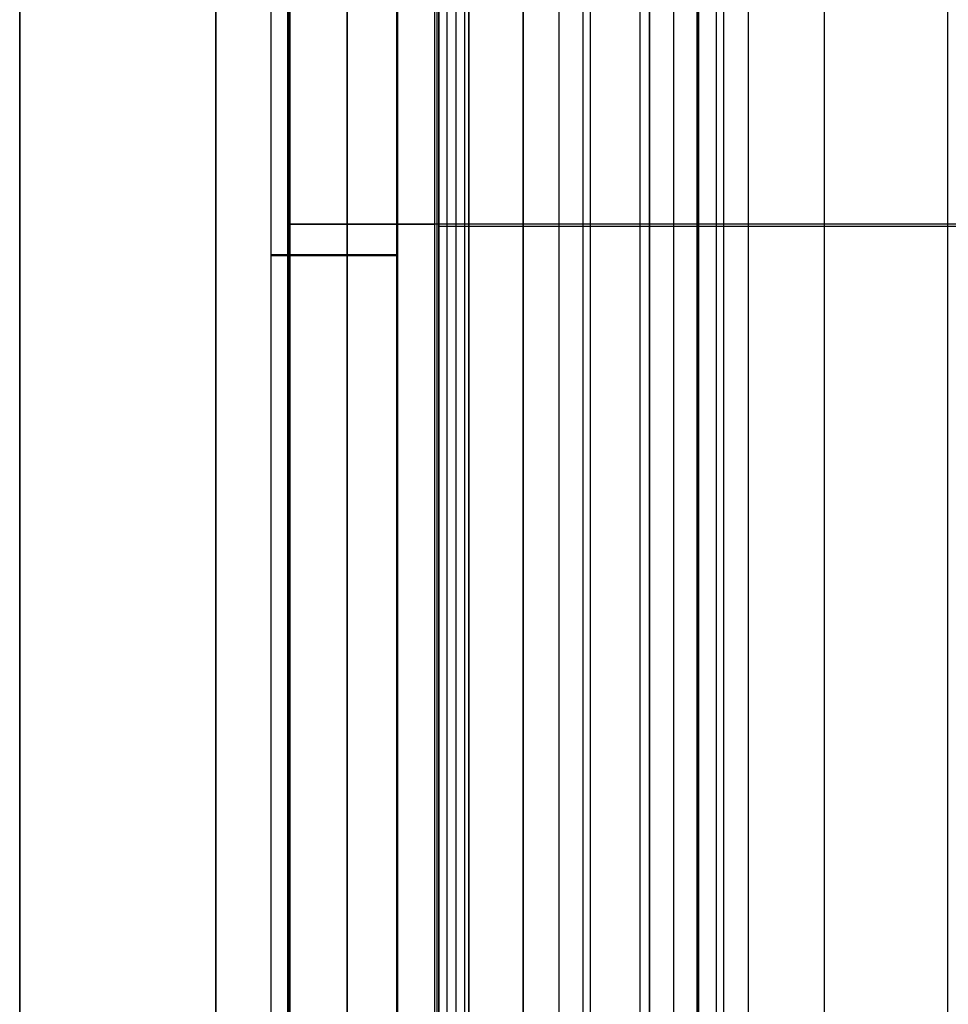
# Model space of a CAD drawing. Header units: millimetres. Extents: x -15 to 7, y 1 to 148.
# Tile 187 of 256: x -8 to -4, y 53 to 57. Entities that reach past the tile are written whole.
import ezdxf

# ---------------------------------------------------------------- set-up
doc = ezdxf.new("R2010")
doc.units = ezdxf.units.MM
doc.header["$MEASUREMENT"] = 0
doc.layers.add('Default', color=7, linetype='Continuous', true_color=0x000000)

msp = doc.modelspace()

# ---------------------------------------------------------------- linework, layer by layer
at = {"layer": 'Default', "color": 254, "true_color": 0xcad1ee}
for points in [[(-7.845, 139.9844), (-7.845, 12.8793)], [(-7.845, 8.202), (-7.845, 103.3467)], [(-7.0659, 103.3467), (-7.0659, 8.202)], [(-5.345, 101.5127), (-5.345, 11.4049)], [(-5.8461, 11.3918), (-5.8461, 101.3086)], [(-6.8472, 10.8888), (-6.8472, 101.1419)], [(-6.8472, 10.8888), (-6.8472, 101.1419)], [(-6.8472, 10.8888), (-6.8472, 101.1419)], [(-6.7815, 101.1419), (-6.7815, 10.8888)], [(-6.7815, 101.1419), (-6.7815, 10.8888)], [(-6.7771, 101.1419), (-6.7771, 10.8888)], [(-6.7771, 101.1419), (-6.7771, 10.8888)], [(-6.7728, 101.1419), (-6.7728, 10.8888)], [(-6.7728, 10.8888), (-6.7728, 101.1419)], [(-6.3472, 11.5888), (-6.3472, 100.4419)], [(-6.3472, 100.4419), (-6.3472, 11.5888)], [(-6.3472, 11.5888), (-6.3472, 100.4419)], [(-6.3472, 11.5888), (-6.3472, 100.4419)], [(-6.3472, 11.5888), (-6.3472, 100.4419)], [(-6.3472, 11.5888), (-6.3472, 100.4419)], [(-6.1972, 11.5888), (-6.1972, 100.4419)], [(-6.1972, 11.5888), (-6.1972, 100.4419)], [(-6.1894, 100.4419), (-6.1894, 11.5888)], [(-6.1894, 100.4419), (-6.1894, 11.5888)], [(-6.1815, 11.5888), (-6.1815, 100.4419)], [(-6.1815, 100.4419), (-6.1815, 11.5888)], [(-6.545, 18.1304), (-6.545, 97.2896)], [(-6.545, 18.1304), (-6.545, 96.7899)], [(-6.545, 96.7899), (-6.545, 18.1304)], [(-6.0624, 96.7899), (-6.0624, 17.6307)], [(-6.0624, 17.6307), (-6.0624, 96.7899)], [(-5.7037, 17.6182), (-5.7037, 96.8024)], [(-5.7037, 17.6182), (-5.7037, 96.8024)], [(-5.345, 96.815), (-5.345, 17.6056)], [(-5.345, 17.6056), (-5.345, 96.815)], [(-5.1497, 6.6918), (-5.1497, 71.2156)], [(-7.845, 69.827), (-7.845, 8.2414)], [(-5.1497, 69.6998), (-5.1497, 6.9734)], [(-4.6497, 6.9603), (-4.6497, 69.7052)], [(-5.381, 16.3285), (-5.381, 69.6586)], [(-5.345, 16.7174), (-5.345, 69.6596)], [(-5.345, 69.6596), (-5.345, 16.3276)], [(-6.345, 69.6334), (-6.345, 16.3538)], [(-6.345, 16.3538), (-6.345, 69.6334)], [(-6.345, 16.3538), (-6.345, 69.6334)], [(-5.845, 16.3407), (-5.845, 69.6465)], [(-7.0659, 8.2414), (-7.0659, 69.0485)], [(-5.6078, 8.2033), (-5.6078, 69.0643)], [(-5.345, 9.1977), (-5.345, 68.0382)], [(-5.2473, 9.1952), (-5.2473, 68.0393)], [(-5.1497, 9.1926), (-5.1497, 68.0403)], [(-5.345, 52.3128), (-5.345, 57.8071)], [(-6.7815, 56.2126), (-6.1972, 56.2126)], [(-6.7815, 56.2126), (-6.1972, 56.2126)], [(6.2552, 56.2125), (-6.7728, 56.2125)], [(-3.9369, 56.2125), (-6.7728, 56.2125)], [(-6.1815, 56.2049), (5.6639, 56.2049)], [(-6.1815, 56.2049), (-3.895, 56.2049)], [(-6.3472, 56.091), (-6.8472, 56.091)], [(-6.8472, 56.0891), (-6.3472, 56.0891)]]:
    msp.add_lwpolyline(points, dxfattribs=at)
at = {"layer": 'Default', "color": 171, "true_color": 0x8080ff}
for points in [[(-5.051, 75.396), (-5.051, 27.5358)], [(-4.9524, 70.4573), (-4.9524, 1.062)], [(-4.1597, 27.6838), (-4.1597, 69.8869)], [(-6.1497, 69.6334), (-6.1497, 27.6838)], [(-5.1547, 27.6838), (-5.1547, 69.6334)], [(-6.1139, 69.5976), (-6.1139, 27.6301)], [(-6.0781, 27.5764), (-6.0781, 69.5618)], [(-5.5781, 27.5764), (-5.5781, 69.5618)], [(-5.0781, 27.5764), (-5.0781, 69.5618)]]:
    msp.add_lwpolyline(points, dxfattribs=at)
at = {"layer": 'Default', "color": 254, "true_color": 0xcad1ee, "extrusion": (0, 1, 0)}
for points in [[(6.3472, -21.0834), (5.345, -21.0572)], [(6.7815, -18.7), (6.7728, -19.7)], [(6.7815, -18.7), (6.7728, -19.7)], [(6.1815, -18.1), (6.1972, -18.7)], [(6.1815, -18.1), (6.1972, -18.7)], [(7.0659, -17.9513), (6.3472, -17.9325)]]:
    msp.add_lwpolyline(points, dxfattribs=at)
at = {"layer": 'Default', "color": 254, "true_color": 0xcad1ee, "extrusion": (1, 0, 0)}
for points in [[(56.0154, -19.8), (56.0154, -18.6)], [(56.0154, -21.0834), (56.0154, -19.8)], [(56.0154, -18.6), (56.0154, -17.9325)]]:
    msp.add_lwpolyline(points, dxfattribs=at)
at = {"layer": 'Default', "color": 254, "true_color": 0xcad1ee, "extrusion": (-3.80445e-14, 1, 2.81765e-14)}
msp.add_lwpolyline([(7.845, -18.751), (7.8448, -18.7336), (7.8442, -18.716), (7.8433, -18.6983), (7.8419, -18.6805), (7.8401, -18.6625), (7.8379, -18.6445), (7.8352, -18.6264), (7.8321, -18.6082), (7.8286, -18.5899), (7.8246, -18.5716), (7.8202, -18.5533), (7.8153, -18.535), (7.8099, -18.5167), (7.8041, -18.4984), (7.7978, -18.4802), (7.791, -18.462), (7.7837, -18.4439), (7.7759, -18.4258), (7.7677, -18.408), (7.759, -18.3902), (7.7498, -18.3726), (7.7402, -18.3551), (7.7301, -18.3379), (7.7195, -18.3208), (7.7085, -18.304), (7.697, -18.2874), (7.6851, -18.2711), (7.6727, -18.2551), (7.66, -18.2393), (7.6468, -18.2239), (7.6332, -18.2088), (7.6192, -18.194), (7.6049, -18.1796), (7.5902, -18.1656), (7.5752, -18.1519), (7.5598, -18.1386), (7.5441, -18.1258), (7.5281, -18.1134), (7.5119, -18.1014), (7.4953, -18.0898), (7.4786, -18.0787), (7.4616, -18.068), (7.4443, -18.0578), (7.4269, -18.0481), (7.4094, -18.0388), (7.3916, -18.03), (7.3737, -18.0217), (7.3558, -18.0138), (7.3377, -18.0065), (7.3195, -17.9996), (7.3013, -17.9932), (7.283, -17.9872), (7.2647, -17.9818), (7.2464, -17.9768), (7.228, -17.9722), (7.2097, -17.9681), (7.1915, -17.9645), (7.1733, -17.9614), (7.1551, -17.9586), (7.1371, -17.9563), (7.1191, -17.9544), (7.1013, -17.953), (7.0835, -17.9519), (7.0659, -17.9513)], dxfattribs=at)

doc.saveas('drawing.dxf')
